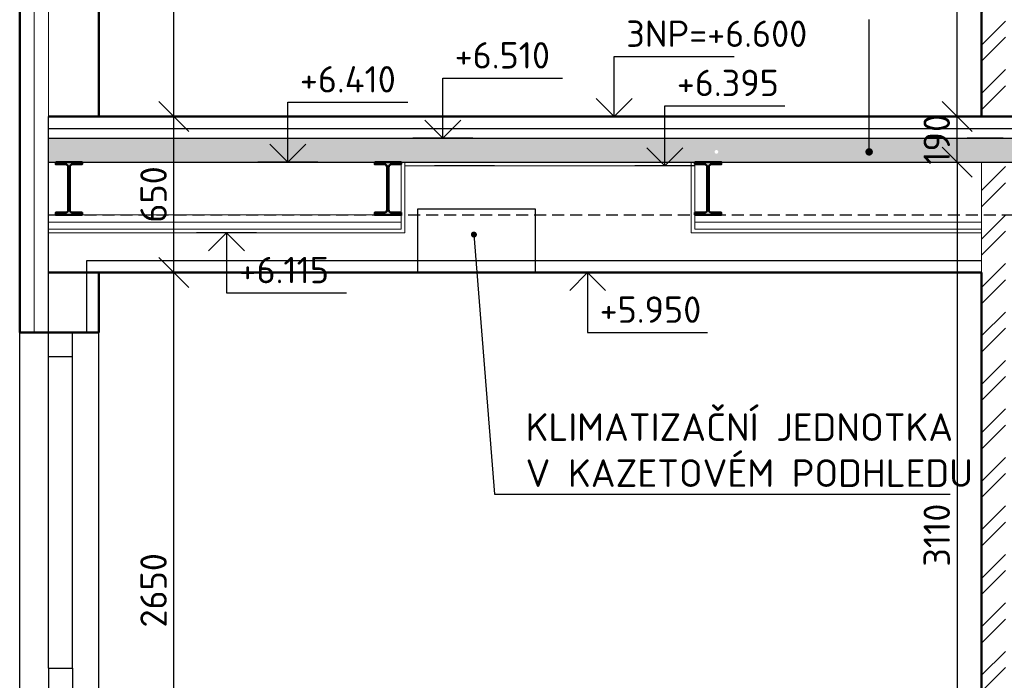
# Model space of a CAD drawing. Header units: millimetres. Extents: x -118752 to 407724, y -73278 to 155058.
# Tile 96 of 256: x -58267 to -54161, y 65946 to 68699. Entities that reach past the tile are written whole.
import ezdxf

# ---------------------------------------------------------------- set-up
doc = ezdxf.new("R2010")
doc.units = ezdxf.units.MM
doc.header["$LTSCALE"] = 10
doc.linetypes.add('DASH', pattern=[0.75, 0.5, -0.25])
for name, color, linetype, lineweight in [('CKBUBLINY', 1, 'Continuous', 18), ('CKDVERE_', 7, 'Continuous', 25), ('CKIZOLACE', 1, 'Continuous', 18), ('CKKOTY', 3, 'Continuous', 25), ('CKKOTY_VYS', 3, 'Continuous', 25), ('CKSTENY_PODROVINOU', 7, 'Continuous', 25), ('CKSTENY_REZ', 6, 'Continuous', 50), ('CKTEXTY_MALE', 3, 'Continuous', 18), ('CSPROFILY_REZY', 4, 'Continuous', 50), ('podhledy', 7, 'Continuous', 20), ('pohledy', 7, 'Continuous', 25), ('srafy', 7, 'Continuous', 18)]:
    doc.layers.add(name, color=color, linetype=linetype, lineweight=lineweight)
doc.styles.get("Standard").update_dxf_attribs({"font": 'isocpeur.ttf'})
doc.linetypes.add('IZOLACE_POLYSTYREN_EXPANDOVANY', pattern='A,1,[224,CADKON.SHX,S=0.01,R=0,X=-0.5,Y=-1.74],-2', length=3)
doc.dimstyles.new('CADKON', dxfattribs={"dimscale": 50, "dimtxt": 2.2, "dimasz": 2.5, "dimexe": 1.8, "dimexo": 5, "dimgap": 0.6, "dimtad": 1, "dimrnd": 1, "dimtxsty": 'Standard', "dimblk1": 'OBLIQUE', "dimblk2": 'OBLIQUE', "dimsah": 1, "dimcen": 2.5, "dimadec": 1, "dimazin": 2, "dimtfac": 1, "dimtdec": 4, "dimtix": 1, "dimtmove": 2, "dimatfit": 3, "dimldrblk": 'OPEN30', "dimfxl": 5, "dimfxlon": 1, "dimtolj": 1, "dimarcsym": 0})
doc.dimstyles.new('CADKON$7', dxfattribs={"dimscale": 100, "dimtxt": 2.5, "dimasz": 2.5, "dimexe": 1.8, "dimexo": 5, "dimgap": 0.6, "dimtad": 1, "dimrnd": 1, "dimtxsty": 'Standard', "dimblk1": 'OBLIQUE', "dimblk2": 'OBLIQUE', "dimsah": 1, "dimcen": 2.5, "dimadec": 1, "dimazin": 2, "dimtfac": 1, "dimtdec": 4, "dimtix": 1, "dimtmove": 0, "dimatfit": 3, "dimldrblk": 'DOTSMALL', "dimfxl": 5, "dimfxlon": 1, "dimtfill": 1, "dimtolj": 1, "dimarcsym": 0})

# ---------------------------------------------------------------- blocks, each defined once
blk = doc.blocks.new('_OBLIQUE')
at = {"color": 0, "linetype": 'ByBlock'}
blk.add_line((-0.5, -0.5), (0.5, 0.5), dxfattribs=at)
blk = doc.blocks.new('*D9532')
at = {"layer": 'CKKOTY', "color": 0, "lineweight": -2}
for p, q in [((-57687.2, 67645.8), (-57534, 67645.8)), ((-57624, 64995.8), (-57624, 67645.8)), ((-57687.2, 64995.8), (-57534, 64995.8))]:
    blk.add_line(p, q, dxfattribs=at)
at = {"layer": 'Defpoints', "color": 0}
for p in [(-57937.2, 67645.8), (-57624, 67645.8), (-57937.2, 64995.8)]:
    blk.add_point(p, dxfattribs=at)
at = {"layer": 'CKKOTY', "color": 0, "lineweight": -2, "xscale": 125, "yscale": 125, "zscale": 125}
for p, rotation in [((-57624, 67645.8), 90), ((-57624, 64995.8), 270)]:
    blk.add_blockref('_OBLIQUE', p, dxfattribs=dict(at, rotation=rotation))
at = {"layer": 'CKKOTY', "color": 0, "insert": (-57709, 66320.8), "char_height": 110, "attachment_point": 5, "rotation": 90}
blk.add_mtext('\\A1;2650', dxfattribs=at)
blk = doc.blocks.new('_Open30')
at = {"color": 0, "lineweight": -2}
for p, q in [((-1, 0.268), (0, 0)), ((0, 0), (-1, -0.268)), ((0, 0), (-1, 0))]:
    blk.add_line(p, q, dxfattribs=at)
blk = doc.blocks.new('*D9533')
at = {"layer": 'CKKOTY', "color": 0, "lineweight": -2}
for p, q in [((-57687.2, 68295.8), (-57534, 68295.8)), ((-57624, 67645.8), (-57624, 68295.8)), ((-57687.2, 67645.8), (-57534, 67645.8))]:
    blk.add_line(p, q, dxfattribs=at)
at = {"layer": 'Defpoints', "color": 0}
for p in [(-57937.2, 68295.8), (-57624, 68295.8), (-57937.2, 67645.8)]:
    blk.add_point(p, dxfattribs=at)
at = {"layer": 'CKKOTY', "color": 0, "lineweight": -2, "xscale": 125, "yscale": 125, "zscale": 125}
for p, rotation in [((-57624, 68295.8), 90), ((-57624, 67645.8), 270)]:
    blk.add_blockref('_OBLIQUE', p, dxfattribs=dict(at, rotation=rotation))
at = {"layer": 'CKKOTY', "color": 0, "insert": (-57709, 67970.8), "char_height": 110, "attachment_point": 5, "rotation": 90}
blk.add_mtext('\\A1;650', dxfattribs=at)
blk = doc.blocks.new('*D9534')
at = {"layer": 'CKKOTY', "color": 0, "lineweight": -2}
for p, q in [((-57687.2, 70945.8), (-57534, 70945.8)), ((-57624, 68295.8), (-57624, 70945.8)), ((-57687.2, 68295.8), (-57534, 68295.8))]:
    blk.add_line(p, q, dxfattribs=at)
at = {"layer": 'Defpoints', "color": 0}
for p in [(-57937.2, 70945.8), (-57624, 70945.8), (-57937.2, 68295.8)]:
    blk.add_point(p, dxfattribs=at)
at = {"layer": 'CKKOTY', "color": 0, "lineweight": -2, "xscale": 125, "yscale": 125, "zscale": 125}
for p, rotation in [((-57624, 70945.8), 90), ((-57624, 68295.8), 270)]:
    blk.add_blockref('_OBLIQUE', p, dxfattribs=dict(at, rotation=rotation))
at = {"layer": 'CKKOTY', "color": 0, "insert": (-57709, 69620.8), "char_height": 110, "attachment_point": 5, "rotation": 90}
blk.add_mtext('\\A1;2650', dxfattribs=at)
blk = doc.blocks.new('*U10036')
at = {"color": 0, "linetype": 'ByBlock', "lineweight": -2}
blk.add_lwpolyline([(-1.5, 1.5), (0, 0), (1.5, 1.5), (0, 0), (0, 5), (10, 5)], dxfattribs=at)
blk = doc.blocks.new('*U10039')
at = {"color": 0, "linetype": 'ByBlock', "lineweight": -2}
blk.add_lwpolyline([(-1.5, 1.5), (0, 0), (1.5, 1.5), (0, 0), (0, 5), (10, 5)], dxfattribs=at)
blk = doc.blocks.new('*U10040')
at = {"color": 0, "linetype": 'ByBlock', "lineweight": -2}
blk.add_lwpolyline([(-1.5, 1.5), (0, 0), (1.5, 1.5), (0, 0), (0, 5), (10, 5)], dxfattribs=at)
blk = doc.blocks.new('*U10041')
at = {"color": 0, "linetype": 'ByBlock', "lineweight": -2}
blk.add_lwpolyline([(-1.5, 1.5), (0, 0), (1.5, 1.5), (0, 0), (0, 5), (10, 5)], dxfattribs=at)
blk = doc.blocks.new('*U10076')
at = {"color": 0, "linetype": 'ByBlock', "lineweight": -2}
blk.add_lwpolyline([(-1.5, -1.5), (0, 0), (1.5, -1.5), (0, 0), (0, -5), (10, -5)], dxfattribs=at)
blk = doc.blocks.new('*U10077')
at = {"color": 0, "linetype": 'ByBlock', "lineweight": -2}
blk.add_lwpolyline([(-1.5, -1.5), (0, 0), (1.5, -1.5), (0, 0), (0, -5), (10, -5)], dxfattribs=at)
blk = doc.blocks.new('*D10186')
at = {"layer": 'CKKOTY', "color": 0, "lineweight": -2}
for p, q in [((-54506.7, 68105.8), (-54448, 68105.8)), ((-54358, 68105.8), (-54358, 64995.8)), ((-54506.7, 64995.8), (-54448, 64995.8))]:
    blk.add_line(p, q, dxfattribs=at)
at = {"layer": 'Defpoints', "color": 0}
for p in [(-54256.7, 68105.8), (-54358, 64995.8), (-54256.7, 64995.8)]:
    blk.add_point(p, dxfattribs=at)
at = {"layer": 'CKKOTY', "color": 0, "lineweight": -2, "xscale": 125, "yscale": 125, "zscale": 125}
for p, rotation in [((-54358, 68105.8), 90), ((-54358, 64995.8), 270)]:
    blk.add_blockref('_OBLIQUE', p, dxfattribs=dict(at, rotation=rotation))
at = {"layer": 'CKKOTY', "color": 0, "insert": (-54443, 66550.8), "char_height": 110, "attachment_point": 5, "rotation": 90}
blk.add_mtext('\\A1;3110', dxfattribs=at)
blk = doc.blocks.new('*D10189')
at = {"layer": 'CKKOTY', "color": 0, "lineweight": -2}
for p, q in [((-54506.7, 68295.8), (-54448, 68295.8)), ((-54358, 68105.8), (-54358, 68295.8)), ((-54506.7, 68105.8), (-54448, 68105.8))]:
    blk.add_line(p, q, dxfattribs=at)
at = {"layer": 'Defpoints', "color": 0}
for p in [(-54358, 68295.8), (-54256.7, 68295.8), (-54256.7, 68105.8)]:
    blk.add_point(p, dxfattribs=at)
at = {"layer": 'CKKOTY', "color": 0, "lineweight": -2, "xscale": 125, "yscale": 125, "zscale": 125}
for p, rotation in [((-54358, 68295.8), 270), ((-54358, 68105.8), 90)]:
    blk.add_blockref('_OBLIQUE', p, dxfattribs=dict(at, rotation=rotation))
at = {"layer": 'CKKOTY', "color": 0, "insert": (-54443, 68200.8), "char_height": 110, "attachment_point": 5, "rotation": 90}
blk.add_mtext('\\A1;190', dxfattribs=at)
blk = doc.blocks.new('*D10190')
at = {"layer": 'CKKOTY', "color": 0, "lineweight": -2}
for p, q in [((-54506.7, 71405.8), (-54448, 71405.8)), ((-54358, 68295.8), (-54358, 71405.8)), ((-54506.7, 68295.8), (-54448, 68295.8))]:
    blk.add_line(p, q, dxfattribs=at)
at = {"layer": 'Defpoints', "color": 0}
for p in [(-54358, 71405.8), (-54256.7, 71405.8), (-54256.7, 68295.8)]:
    blk.add_point(p, dxfattribs=at)
at = {"layer": 'CKKOTY', "color": 0, "lineweight": -2, "xscale": 125, "yscale": 125, "zscale": 125}
for p, rotation in [((-54358, 71405.8), 90), ((-54358, 68295.8), 270)]:
    blk.add_blockref('_OBLIQUE', p, dxfattribs=dict(at, rotation=rotation))
at = {"layer": 'CKKOTY', "color": 0, "insert": (-54443, 69850.8), "char_height": 110, "attachment_point": 5, "rotation": 90}
blk.add_mtext('\\A1;3110', dxfattribs=at)

msp = doc.modelspace()

# ---------------------------------------------------------------- hatches: boundary and pattern name
at = {"layer": 'srafy'}
h = msp.add_hatch(dxfattribs=at)
h.set_pattern_fill('ANSI32', color=256, scale=15, style=0)
h.paths.add_polyline_path([(-54256.706, 70945.76), (-54256.706, 68295.76), (-54156.706, 68295.76), (-54156.706, 70945.76), (-54156.706, 70965.76), (-54156.706, 70995.76), (-54156.706, 71025.76), (-54156.706, 71185.76), (-54256.706, 71185.76), (-54256.706, 71155.76), (-54256.706, 71125.76), (-54256.706, 71110.76), (-54256.706, 70995.76)])
h.paths.add_polyline_path([(-52456.706, 70795.76), (-52456.706, 70810.76), (-52456.706, 70840.76), (-52456.706, 70870.76), (-52456.706, 71185.76), (-52556.706, 71185.76), (-52556.706, 71025.76), (-52556.706, 70995.76), (-52556.706, 70965.76), (-52556.706, 70945.76), (-52556.706, 68295.76), (-52456.706, 68295.76)])
h.paths.add_polyline_path([(-52556.706, 71405.76), (-52556.706, 71185.76), (-52456.706, 71185.76), (-52456.706, 71405.76)])
h.paths.add_polyline_path([(-54256.706, 71405.76), (-54156.706, 71405.76), (-54156.706, 71185.76), (-54256.706, 71185.76)], flags=0)
at = {"layer": 'srafy', "transparency": 33554661}
h = msp.add_hatch(dxfattribs=at)
h.set_pattern_fill('BETON-PROSTY', color=256, scale=25, style=0)
h.set_pattern_definition([(45, (0, 3300), (-70.71068, 70.71068), []), (45, (70.71, 3300), (-35.35534, 106.06602), [50, -25, 0, -25])])
h.paths.add_polyline_path([(-56569.675, 68105.76), (-55466.706, 68105.76), (-55451.706, 68105.76), (-55341.706, 68105.76), (-54256.706, 68105.76), (-54181.706, 68105.76), (-54156.706, 68105.76), (-54116.706, 68105.76), (-54006.706, 68105.76), (-53807.4, 68105.76), (-53807.4, 68205.76), (-55361.787, 68205.76), (-56584.675, 68205.76), (-56584.675, 68105.76)])
edge = h.paths.add_edge_path(flags=16)
edge.add_arc((-55361.787, 68148.283), 7.812, -90, 90, ccw=False)
edge.add_arc((-55361.787, 68148.283), 7.812, 90, 270, ccw=False)
h.paths.add_polyline_path([(-56786.706, 68105.76), (-56676.706, 68105.76), (-56661.706, 68105.76), (-56599.675, 68105.76), (-56584.675, 68105.76), (-56584.675, 68205.76), (-57040.552, 68205.76), (-58147.206, 68205.76), (-58147.206, 68105.76), (-58116.706, 68105.76), (-58006.706, 68105.76)])
h.paths.add_polyline_path([(-53807.4, 68105.76), (-53018.706, 68105.76), (-52818.706, 68105.76), (-52556.706, 68105.76), (-52456.706, 68105.76), (-51292.706, 68105.76), (-51182.706, 68105.76), (-50979.513, 68105.76), (-50979.513, 68205.76), (-53807.4, 68205.76)])
h.paths.add_polyline_path([(-50979.513, 68105.76), (-50556.701, 68105.76), (-50456.701, 68105.76), (-50456.701, 68205.76), (-50979.513, 68205.76)])
h = msp.add_hatch(dxfattribs=at)
h.set_pattern_fill('ANSI32', color=256, scale=15, style=0)
h.paths.add_polyline_path([(-54256.706, 64995.76), (-54156.706, 64995.76), (-54156.706, 67645.76), (-54156.706, 67665.76), (-54156.706, 67695.76), (-54156.706, 67725.76), (-54156.706, 67885.76), (-54256.706, 67885.76), (-54256.706, 67855.76), (-54256.706, 67825.76), (-54256.706, 67810.76), (-54256.706, 67695.76), (-54256.706, 67645.76)])
h.paths.add_polyline_path([(-54256.706, 67885.76), (-54156.706, 67885.76), (-54156.706, 68105.76), (-54256.706, 68105.76)])
h.paths.add_polyline_path([(-54256.706, 64510.76), (-54256.706, 64395.76), (-54231.706, 64395.76), (-54231.706, 61695.76), (-54181.706, 61695.76), (-54181.706, 64585.76), (-54256.706, 64585.76), (-54256.706, 64555.76), (-54256.706, 64525.76)])
h.paths.add_polyline_path([(-54181.706, 64585.76), (-54181.706, 64805.76), (-54256.706, 64805.76), (-54256.706, 64585.76)])

# ---------------------------------------------------------------- linework, layer by layer
at = {"layer": 'CKDVERE_'}
msp.add_line((-58267.206, 67395.76), (-57937.206, 67395.76), dxfattribs=at)
msp.add_line((-58267.206, 67395.76), (-57937.206, 67395.76), dxfattribs=at)
at = {"layer": 'CKIZOLACE'}
msp.add_line((-58147.206, 69195.76), (-58147.206, 67395.76), dxfattribs=at)
at = {"layer": 'CKIZOLACE', "linetype": 'IZOLACE_POLYSTYREN_EXPANDOVANY', "ltscale": 3}
msp.add_lwpolyline([(-58207.206, 69195.76), (-58207.206, 67395.76)], dxfattribs=at)
at = {"layer": 'CKKOTY_VYS'}
for p, q in [((-55662.801, 68295.76), (-55912.801, 68295.76)), ((-56378.184, 68205.76), (-56628.184, 68205.76)), ((-54165.552, 68205.76), (-54315.552, 68205.76)), ((-57023.757, 68105.76), (-57273.757, 68105.76)), ((-56287.54, 68090.76), (-56537.54, 68090.76)), ((-55451.814, 68090.76), (-55701.814, 68090.76)), ((-57279.456, 67810.76), (-57529.456, 67810.76)), ((-55773.737, 67645.76), (-56023.737, 67645.76))]:
    msp.add_line(p, q, dxfattribs=at)
at = {"layer": 'CKSTENY_PODROVINOU'}
for q in [(-58147.206, 68295.76), (-58147.206, 68295.76), (-58267.206, 67395.76), (-58267.206, 67395.76)]:
    msp.add_line((-58147.206, 67395.76), q, dxfattribs=at)
at = {"layer": 'CKSTENY_REZ'}
for p, q in [((-54256.706, 68295.76), (-54256.706, 70945.76)), ((-58267.206, 68295.76), (-58267.206, 69195.76)), ((-57937.206, 69195.76), (-57937.206, 68295.76)), ((-58267.206, 68295.76), (-58267.206, 67395.76)), ((-58267.206, 68295.76), (-58267.206, 67395.76)), ((-58267.206, 68295.76), (-58267.206, 67395.76)), ((-58267.206, 68295.76), (-58267.206, 67395.76)), ((-58147.206, 68295.76), (-50456.701, 68295.76)), ((-58147.206, 68295.76), (-50456.701, 68295.76)), ((-58147.206, 67645.76), (-54256.706, 67645.76)), ((-57937.206, 67395.76), (-57937.206, 67645.76)), ((-57937.206, 67645.76), (-54256.706, 67645.76)), ((-57937.206, 67395.76), (-57937.206, 67645.76)), ((-54256.706, 64995.76), (-54256.706, 67645.76)), ((-58267.206, 67395.76), (-57937.206, 67395.76)), ((-58267.206, 67395.76), (-57937.206, 67395.76)), ((-58267.206, 67395.76), (-57937.206, 67395.76)), ((-58267.206, 67395.76), (-57937.206, 67395.76))]:
    msp.add_line(p, q, dxfattribs=at)
at = {"layer": 'CSPROFILY_REZY'}
for points in [[(-58116.706, 68105.76), (-58116.706, 68096.56), (-58076.656, 68096.56, -0.41421356), (-58064.656, 68084.56), (-58064.656, 67906.96, -0.41421356), (-58076.656, 67894.96), (-58116.706, 67894.96), (-58116.706, 67885.76), (-58006.706, 67885.76), (-58006.706, 67894.96), (-58046.756, 67894.96, -0.41421356), (-58058.756, 67906.96), (-58058.756, 68084.56, -0.41421356), (-58046.756, 68096.56), (-58006.706, 68096.56), (-58006.706, 68105.76)], [(-56786.706, 68105.76), (-56786.706, 68096.56), (-56746.656, 68096.56, -0.41421356), (-56734.656, 68084.56), (-56734.656, 67906.96, -0.41421356), (-56746.656, 67894.96), (-56786.706, 67894.96), (-56786.706, 67885.76), (-56676.706, 67885.76), (-56676.706, 67894.96), (-56716.756, 67894.96, -0.41421356), (-56728.756, 67906.96), (-56728.756, 68084.56, -0.41421356), (-56716.756, 68096.56), (-56676.706, 68096.56), (-56676.706, 68105.76)], [(-55451.706, 68105.76), (-55451.706, 68096.56), (-55411.656, 68096.56, -0.41421356), (-55399.656, 68084.56), (-55399.656, 67906.96, -0.41421356), (-55411.656, 67894.96), (-55451.706, 67894.96), (-55451.706, 67885.76), (-55341.706, 67885.76), (-55341.706, 67894.96), (-55381.756, 67894.96, -0.41421356), (-55393.756, 67906.96), (-55393.756, 68084.56, -0.41421356), (-55381.756, 68096.56), (-55341.706, 68096.56), (-55341.706, 68105.76)]]:
    msp.add_lwpolyline(points, format="xyb", close=True, dxfattribs=at)
at = {"layer": 'podhledy'}
for p, q in [((-56676.706, 67825.76), (-56676.706, 68105.76)), ((-56661.706, 67810.76), (-56661.706, 68105.76)), ((-56661.706, 68090.76), (-55466.706, 68090.76)), ((-55466.706, 68105.76), (-55466.706, 67810.76)), ((-55451.706, 68105.76), (-55451.706, 67825.76)), ((-58006.706, 67885.76), (-56676.706, 67885.76)), ((-58147.206, 67855.76), (-56676.706, 67855.76)), ((-55451.706, 67855.76), (-54256.706, 67855.76)), ((-58147.206, 67825.76), (-56676.706, 67825.76)), ((-58147.206, 67810.76), (-56661.706, 67810.76)), ((-55466.706, 67810.76), (-54256.706, 67810.76)), ((-55451.706, 67825.76), (-54256.706, 67825.76))]:
    msp.add_line(p, q, dxfattribs=at)
at = {"layer": 'pohledy'}
for p, q in [((-58267.206, 68295.76), (-58267.206, 71595.76)), ((-58267.206, 64995.76), (-58267.206, 68295.76)), ((-58147.206, 68245.76), (-50456.701, 68245.76)), ((-58147.206, 67395.76), (-58147.206, 68205.76)), ((-58147.206, 67395.76), (-58147.206, 68205.76)), ((-58147.206, 68205.76), (-50456.701, 68205.76)), ((-58147.206, 68105.76), (-50456.701, 68105.76)), ((-56607.206, 67645.76), (-56607.206, 67910.76)), ((-56607.206, 67910.76), (-56117.206, 67910.76)), ((-56117.206, 67910.76), (-56117.206, 67645.76)), ((-57987.206, 67395.76), (-57987.206, 67695.76)), ((-57987.206, 67695.76), (-54256.706, 67695.76)), ((-57987.206, 67395.76), (-57987.206, 67695.76)), ((-58267.206, 65895.76), (-58267.206, 67395.76)), ((-58267.206, 65895.76), (-58267.206, 67395.76)), ((-58147.206, 67295.76), (-58147.206, 67395.76)), ((-58047.206, 67295.76), (-58047.206, 67395.76)), ((-57937.206, 65895.76), (-57937.206, 67395.76)), ((-58147.206, 65995.76), (-58147.206, 67295.76)), ((-58147.206, 67295.76), (-58047.206, 67295.76)), ((-58047.206, 65995.76), (-58047.206, 67295.76)), ((-58147.206, 65995.76), (-58047.206, 65995.76)), ((-58147.206, 65995.76), (-58147.206, 65895.76)), ((-58047.206, 65995.76), (-58047.206, 65895.76))]:
    msp.add_line(p, q, dxfattribs=at)
at = {"layer": 'pohledy', "linetype": 'DASH', "ltscale": 10}
msp.add_line((-58147.206, 67885.76), (-50556.701, 67885.76), dxfattribs=at)
at = {"layer": 'srafy'}
msp.add_line((-54256.706, 67645.76), (-54256.706, 68105.76), dxfattribs=at)

# ---------------------------------------------------------------- block references
at = {"layer": 'CKKOTY_VYS'}
ref = msp.add_blockref('*U10036', (-55787.801, 68295.76), dxfattribs=dict(at, xscale=50, yscale=50, zscale=50))
ref.add_attrib('Výška', '3NP=+6.600', (-55737.801, 68585.76), dxfattribs={"layer": '0', "color": 0, "linetype": 'ByBlock', "lineweight": -2, "height": 110})
ref = msp.add_blockref('*U10039', (-56503.184, 68205.76), dxfattribs=dict(at, xscale=50, yscale=50, zscale=50))
ref.add_attrib('Výška', '+6.510', (-56453.184, 68495.76), dxfattribs={"layer": '0', "color": 0, "linetype": 'ByBlock', "lineweight": -2, "height": 110})
ref = msp.add_blockref('*U10040', (-57148.757, 68105.76), dxfattribs=dict(at, xscale=50, yscale=50, zscale=50))
ref.add_attrib('Výška', '+6.410', (-57098.757, 68395.76), dxfattribs={"layer": '0', "color": 0, "linetype": 'ByBlock', "lineweight": -2, "height": 110})
ref = msp.add_blockref('*U10041', (-55576.814, 68090.76), dxfattribs=dict(at, xscale=50, yscale=50, zscale=50))
ref.add_attrib('Výška', '+6.395', (-55526.814, 68380.76), dxfattribs={"layer": '0', "color": 0, "linetype": 'ByBlock', "lineweight": -2, "height": 110})
ref = msp.add_blockref('*U10076', (-57404.456, 67810.76), dxfattribs=dict(at, xscale=50, yscale=50, zscale=50))
ref.add_attrib('Výška', '+6.115', (-57354.456, 67600.76), dxfattribs={"layer": '0', "color": 0, "linetype": 'ByBlock', "lineweight": -2, "height": 110})
ref = msp.add_blockref('*U10077', (-55898.737, 67645.76), dxfattribs=dict(at, xscale=50, yscale=50, zscale=50))
ref.add_attrib('Výška', '+5.950', (-55848.737, 67435.76), dxfattribs={"layer": '0', "color": 0, "linetype": 'ByBlock', "lineweight": -2, "height": 110})

# ---------------------------------------------------------------- texts
at = {"layer": 'CKTEXTY_MALE', "insert": (-56157.529, 66751.621), "char_height": 115, "attachment_point": 7}
msp.add_mtext('KLIMATIZAČNÍ JEDNOTKA\\PV KAZETOVÉM PODHLEDU\\P', dxfattribs=at)

# ---------------------------------------------------------------- dimensions: what is measured, and where the dimension line sits
at = {"layer": 'CKKOTY'}
for base, p1, p2, picture, middle in [((-54357.959, 71405.76), (-54256.706, 68295.76), (-54256.706, 71405.76), '*D10190', (-54442.959, 69850.76)), ((-57624, 70945.76), (-57937.206, 68295.76), (-57937.206, 70945.76), '*D9534', (-57709, 69620.76)), ((-57624, 68295.76), (-57937.206, 67645.76), (-57937.206, 68295.76), '*D9533', (-57709, 67970.76)), ((-54357.959, 68295.76), (-54256.706, 68105.76), (-54256.706, 68295.76), '*D10189', (-54442.959, 68200.76)), ((-57624, 67645.76), (-57937.206, 64995.76), (-57937.206, 67645.76), '*D9532', (-57709, 66320.76))]:
    dim = msp.add_linear_dim(base=base, p1=p1, p2=p2, angle=90, dimstyle='CADKON', override={"dimtmove": 2}, dxfattribs=at)
    dim.commit()
    dim.dimension.update_dxf_attribs({"geometry": picture, "text_midpoint": middle})
dim = msp.add_linear_dim(base=(-54357.959, 64995.76), p1=(-54256.706, 68105.76), p2=(-54256.706, 64995.76), angle=90, dimstyle='CADKON', dxfattribs=at)
dim.commit()
dim.dimension.update_dxf_attribs({"geometry": '*D10186', "text_midpoint": (-54442.959, 66550.76)})

# ---------------------------------------------------------------- leaders
at = {"layer": 'CKBUBLINY'}
msp.add_leader([(-54724.928, 68148.283), (-54724.928, 68700.74)], dimstyle='CADKON', override={"dimasz": 2.5, "dimldrblk": 'DotSmall'}, dxfattribs=at)
at = {"layer": 'CKTEXTY_MALE', "annotation_type": 0, "has_hookline": 1, "hookline_direction": 0, "text_width": 1771}
msp.add_leader([(-56373.066, 67803.629), (-56287.529, 66721.621), (-56187.529, 66721.621)], dimstyle='CADKON$7', override={"dimscale": 50, "dimtxt": 2.3, "dimasz": 2, "dimfxl": 1, "dimfxlon": 0}, dxfattribs=at)

doc.saveas('drawing.dxf')
